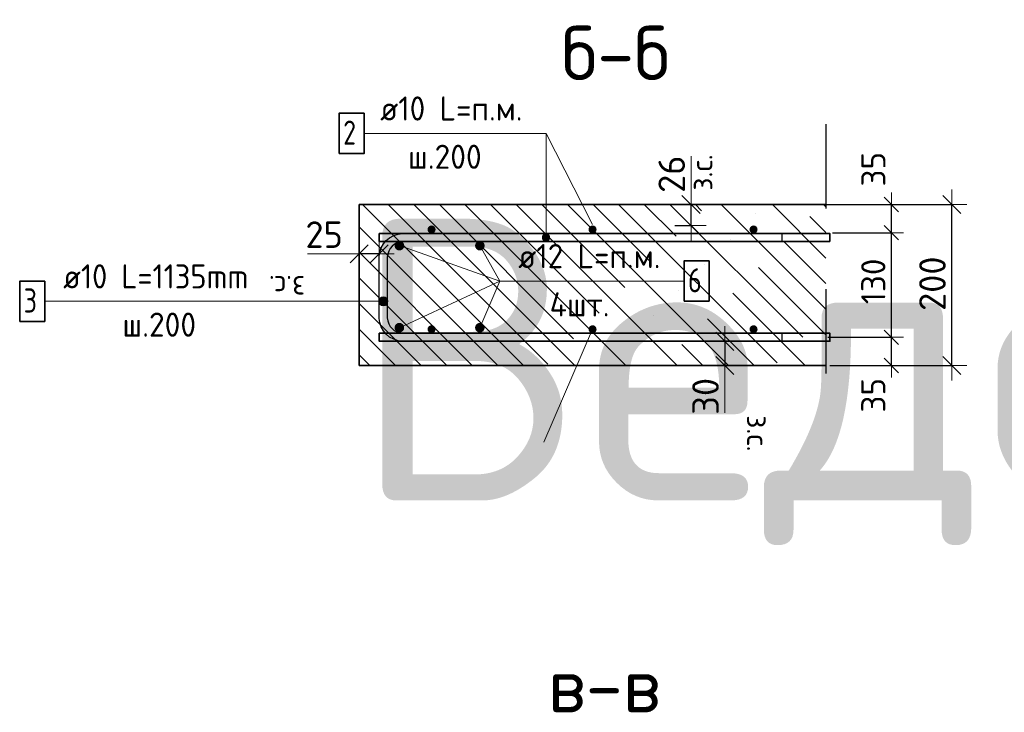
# Model space of a CAD drawing. Header units: metres. Extents: x -38 to 88, y -15 to 19.
# Tile 27 of 41: x 71.741 to 72.964, y 6.911 to 7.772. Entities that reach past the tile are written whole.
import ezdxf

# ---------------------------------------------------------------- set-up
doc = ezdxf.new("R2010")
doc.units = ezdxf.units.M
doc.header["$PDMODE"] = 65
doc.linetypes.add('______4', pattern=[0.135, 0.105, -0.03])
for name, color, linetype, lineweight in [('XR$4$Арм. стержнями верхней зоны', 180, 'Continuous', 35), ('XR$4$Арм. стержнями нижней зоны', 180, 'Continuous', 35), ('XR$4$Арм.стержн. Арматура края', 96, 'Continuous', 35), ('XR$4$Арм.стержн. Доп. арматура', 180, 'Continuous', 35), ('XR$4$Размерная линия (1)', 7, 'Continuous', 13), ('XR$4$Размерная линия_ общее', 7, 'Continuous', 13)]:
    doc.layers.add(name, color=color, linetype=linetype, lineweight=lineweight)
doc.styles.add('ISOCPEUR', font='txt')
doc.dimstyles.new('DIMSTYLE_15', dxfattribs={"dimtxt": 0.03, "dimasz": 0.03, "dimexe": 0, "dimexo": 0, "dimgap": 0.015, "dimtad": 2, "dimdec": 0, "dimlfac": 1000, "dimrnd": 1, "dimzin": 12, "dimdsep": 46, "dimtxsty": 'ISOCPEUR', "dimblk1": 'ALL_ML_STRICH', "dimblk2": 'ALL_ML_STRICH', "dimsah": 1, "dimcen": 0, "dimclrd": 7, "dimclre": 256, "dimclrt": 7, "dimadec": 0, "dimazin": 0, "dimtfac": 1, "dimtdec": 0, "dimtix": 1, "dimtmove": 2, "dimatfit": 3, "dimfxl": 0, "dimtvp": 1.2, "dimtzin": 0, "dimlwd": 0, "dimlwe": -3, "dimarcsym": 0})
doc.dimstyles.new('DIMSTYLE_17', dxfattribs={"dimtxt": 0.033, "dimasz": 0.0375, "dimexe": 0, "dimexo": 0, "dimgap": 0.0165, "dimtad": 2, "dimdec": 0, "dimlfac": 1000, "dimrnd": 1, "dimzin": 12, "dimdsep": 46, "dimtxsty": 'ISOCPEUR', "dimblk1": 'ALL_ML_STRICH', "dimblk2": 'ALL_ML_STRICH', "dimsah": 1, "dimcen": 0, "dimclrd": 7, "dimclre": 256, "dimclrt": 7, "dimadec": 0, "dimazin": 0, "dimtfac": 1, "dimtdec": 0, "dimtix": 1, "dimtmove": 2, "dimatfit": 3, "dimfxl": 0, "dimtvp": 1.2, "dimtzin": 0, "dimlwd": 0, "dimlwe": -3, "dimarcsym": 0})
doc.dimstyles.new('DIMSTYLE_18', dxfattribs={"dimtxt": 0.03, "dimasz": 0.03, "dimexe": 0, "dimexo": 0, "dimgap": 0.015, "dimtad": 2, "dimdec": 0, "dimlfac": 1000, "dimrnd": 1, "dimzin": 12, "dimdsep": 46, "dimtxsty": 'ISOCPEUR', "dimblk1": 'ALL_ML_STRICH', "dimblk2": 'ALL_ML_STRICH', "dimsah": 1, "dimcen": 0, "dimclrd": 7, "dimclre": 256, "dimclrt": 7, "dimadec": 0, "dimazin": 0, "dimtfac": 1, "dimtdec": 0, "dimtix": 1, "dimtmove": 2, "dimatfit": 3, "dimfxl": 0, "dimtzin": 0, "dimlwd": 0, "dimlwe": -3, "dimarcsym": 0})
doc.dimstyles.new('DIMSTYLE_7', dxfattribs={"dimtxt": 0.033, "dimasz": 0.0375, "dimexe": 0, "dimexo": 0, "dimgap": 0.0165, "dimtad": 2, "dimdec": 0, "dimlfac": 1000, "dimrnd": 1, "dimzin": 12, "dimdsep": 46, "dimtxsty": 'ISOCPEUR', "dimblk1": 'ALL_ML_STRICH', "dimblk2": 'ALL_ML_STRICH', "dimsah": 1, "dimcen": 0, "dimclrd": 7, "dimclre": 256, "dimclrt": 7, "dimadec": 0, "dimazin": 0, "dimtfac": 1, "dimtdec": 0, "dimtix": 1, "dimtmove": 2, "dimatfit": 3, "dimfxl": 0, "dimtzin": 0, "dimlwd": 0, "dimlwe": -3, "dimarcsym": 0})

# ---------------------------------------------------------------- blocks, each defined once
blk = doc.blocks.new('ALL_ML_STRICH')
at = {"color": 0, "linetype": 'ByBlock', "lineweight": -2}
for p, q in [((0, -0.5), (0, 0.5)), ((-1, 0), (0.5, 0)), ((-0.3, -0.3), (0.3, 0.3))]:
    blk.add_line(p, q, dxfattribs=at)
blk = doc.blocks.new('*D90')
at = {"layer": 'DEFPOINTS', "color": 7, "linetype": 'Continuous', "lineweight": 13, "transparency": 33554687}
for p in [(72.7273, 7.5419), (72.7273, 7.3419), (72.8988, 7.3419)]:
    blk.add_point(p, dxfattribs=at)
at = {"layer": 'XR$4$Размерная линия_ общее', "color": 253, "linetype": 'Continuous', "lineweight": -2, "true_color": 0xa0a0a0, "transparency": 33554687}
for p, q in [((72.7473, 7.5419), (72.8988, 7.5419)), ((72.7473, 7.3419), (72.8988, 7.3419))]:
    blk.add_line(p, q, dxfattribs=at)
at = {"layer": 'XR$4$Размерная линия_ общее', "color": 7, "linetype": 'Continuous', "lineweight": -2, "transparency": 33554687}
blk.add_line((72.8988, 7.3419), (72.8988, 7.5419), dxfattribs=at)
at = {"layer": 'XR$4$Размерная линия_ общее', "color": 7, "linetype": 'Continuous', "lineweight": 13, "transparency": 33554687, "xscale": 0.0375, "yscale": 0.0375, "zscale": 0.0375}
for p, rotation in [((72.8988, 7.5419), 90), ((72.8988, 7.3419), 270)]:
    blk.add_blockref('ALL_ML_STRICH', p, dxfattribs=dict(at, rotation=rotation))
at = {"layer": 'XR$4$Размерная линия_ общее', "color": 7, "linetype": 'Continuous', "lineweight": 13, "transparency": 33554687, "insert": (72.8748, 7.4435), "char_height": 0.033, "width": 0.099, "attachment_point": 5, "rotation": 90, "style": 'ISOCPEUR'}
blk.add_mtext('\\A1;{200}', dxfattribs=at)
blk = doc.blocks.new('*D91')
at = {"layer": 'DEFPOINTS', "color": 7, "linetype": 'Continuous', "lineweight": 13, "transparency": 33554687}
for p in [(72.7247, 7.3769), (72.744, 7.3419), (72.8238, 7.3419)]:
    blk.add_point(p, dxfattribs=at)
at = {"layer": 'XR$4$Размерная линия (1)', "color": 9, "linetype": 'Continuous', "lineweight": -2, "true_color": 0xc7c7c7, "transparency": 33554687}
for p, q in [((72.7447, 7.3769), (72.8238, 7.3769)), ((72.764, 7.3419), (72.8238, 7.3419))]:
    blk.add_line(p, q, dxfattribs=at)
at = {"layer": 'XR$4$Размерная линия (1)', "color": 7, "linetype": 'Continuous', "lineweight": -2, "transparency": 33554687}
blk.add_line((72.8238, 7.3419), (72.8238, 7.3769), dxfattribs=at)
at = {"layer": 'XR$4$Размерная линия (1)', "color": 7, "linetype": 'Continuous', "lineweight": 13, "transparency": 33554687, "xscale": 0.03, "yscale": 0.03, "zscale": 0.03}
for p, rotation in [((72.8238, 7.3769), 90), ((72.8238, 7.3419), 270)]:
    blk.add_blockref('ALL_ML_STRICH', p, dxfattribs=dict(at, rotation=rotation))
at = {"layer": 'XR$4$Размерная линия (1)', "color": 7, "linetype": 'Continuous', "lineweight": 13, "transparency": 33554687, "insert": (72.8013, 7.3048), "char_height": 0.03, "width": 0.06, "attachment_point": 5, "rotation": 90, "style": 'ISOCPEUR'}
blk.add_mtext('\\A1;{35}', dxfattribs=at)
blk = doc.blocks.new('*D92')
at = {"layer": 'DEFPOINTS', "color": 7, "linetype": 'Continuous', "lineweight": 13, "transparency": 33554687}
for p in [(72.7307, 7.5069), (72.7247, 7.3769), (72.8238, 7.3769)]:
    blk.add_point(p, dxfattribs=at)
at = {"layer": 'XR$4$Размерная линия (1)', "color": 9, "linetype": 'Continuous', "lineweight": -2, "true_color": 0xc7c7c7, "transparency": 33554687}
for p, q in [((72.7507, 7.5069), (72.8238, 7.5069)), ((72.7447, 7.3769), (72.8238, 7.3769))]:
    blk.add_line(p, q, dxfattribs=at)
at = {"layer": 'XR$4$Размерная линия (1)', "color": 7, "linetype": 'Continuous', "lineweight": -2, "transparency": 33554687}
blk.add_line((72.8238, 7.3769), (72.8238, 7.5069), dxfattribs=at)
at = {"layer": 'XR$4$Размерная линия (1)', "color": 7, "linetype": 'Continuous', "lineweight": 13, "transparency": 33554687, "xscale": 0.03, "yscale": 0.03, "zscale": 0.03}
for p, rotation in [((72.8238, 7.5069), 90), ((72.8238, 7.3769), 270)]:
    blk.add_blockref('ALL_ML_STRICH', p, dxfattribs=dict(at, rotation=rotation))
at = {"layer": 'XR$4$Размерная линия (1)', "color": 7, "linetype": 'Continuous', "lineweight": 13, "transparency": 33554687, "insert": (72.8013, 7.4464), "char_height": 0.03, "width": 0.09, "attachment_point": 5, "rotation": 90, "style": 'ISOCPEUR'}
blk.add_mtext('\\A1;{130}', dxfattribs=at)
blk = doc.blocks.new('*D93')
at = {"layer": 'DEFPOINTS', "color": 7, "linetype": 'Continuous', "lineweight": 13, "transparency": 33554687}
for p in [(72.7203, 7.5419), (72.7307, 7.5069), (72.8238, 7.5069)]:
    blk.add_point(p, dxfattribs=at)
at = {"layer": 'XR$4$Размерная линия (1)', "color": 9, "linetype": 'Continuous', "lineweight": -2, "true_color": 0xc7c7c7, "transparency": 33554687}
for p, q in [((72.7403, 7.5419), (72.8238, 7.5419)), ((72.7507, 7.5069), (72.8238, 7.5069))]:
    blk.add_line(p, q, dxfattribs=at)
at = {"layer": 'XR$4$Размерная линия (1)', "color": 7, "linetype": 'Continuous', "lineweight": -2, "transparency": 33554687}
blk.add_line((72.8238, 7.5069), (72.8238, 7.5419), dxfattribs=at)
at = {"layer": 'XR$4$Размерная линия (1)', "color": 7, "linetype": 'Continuous', "lineweight": 13, "transparency": 33554687, "xscale": 0.03, "yscale": 0.03, "zscale": 0.03}
for p, rotation in [((72.8238, 7.5419), 90), ((72.8238, 7.5069), 270)]:
    blk.add_blockref('ALL_ML_STRICH', p, dxfattribs=dict(at, rotation=rotation))
at = {"layer": 'XR$4$Размерная линия (1)', "color": 7, "linetype": 'Continuous', "lineweight": 13, "transparency": 33554687, "insert": (72.8014, 7.5858), "char_height": 0.03, "width": 0.06, "attachment_point": 5, "rotation": 90, "style": 'ISOCPEUR'}
blk.add_mtext('\\A1;{35}', dxfattribs=at)
blk = doc.blocks.new('*D94')
at = {"layer": 'DEFPOINTS', "color": 7, "linetype": 'Continuous', "lineweight": 13, "transparency": 33554687}
for p in [(72.5769, 7.3719), (72.6169, 7.3719), (72.5769, 7.3419)]:
    blk.add_point(p, dxfattribs=at)
at = {"layer": 'XR$4$Размерная линия_ общее', "color": 253, "linetype": 'Continuous', "lineweight": -2, "true_color": 0xa0a0a0, "transparency": 33554687}
for p, q in [((72.5969, 7.3719), (72.6169, 7.3719)), ((72.5969, 7.3419), (72.6169, 7.3419))]:
    blk.add_line(p, q, dxfattribs=at)
at = {"layer": 'XR$4$Размерная линия_ общее', "color": 7, "linetype": 'Continuous', "lineweight": -2, "transparency": 33554687}
blk.add_line((72.6169, 7.3719), (72.6169, 7.3419), dxfattribs=at)
at = {"layer": 'XR$4$Размерная линия_ общее', "color": 7, "linetype": 'Continuous', "lineweight": 13, "transparency": 33554687, "xscale": 0.0375, "yscale": 0.0375, "zscale": 0.0375}
for p, rotation in [((72.6169, 7.3719), 90), ((72.6169, 7.3419), 270)]:
    blk.add_blockref('ALL_ML_STRICH', p, dxfattribs=dict(at, rotation=rotation))
at = {"layer": 'XR$4$Размерная линия_ общее', "color": 7, "linetype": 'Continuous', "lineweight": 13, "transparency": 33554687, "insert": (72.5929, 7.3035), "char_height": 0.033, "width": 0.066, "attachment_point": 5, "rotation": 90, "style": 'ISOCPEUR'}
blk.add_mtext('\\A1;{30}', dxfattribs=at)
at = {"layer": 'XR$4$Размерная линия_ общее', "color": 7, "linetype": 'Continuous', "lineweight": 13, "transparency": 33554687, "insert": (72.6714, 7.28), "char_height": 0.027, "width": 0.00135, "attachment_point": 1, "rotation": 270, "line_spacing_factor": 0.60241, "style": 'ISOCPEUR'}
blk.add_mtext('з.с.', dxfattribs=at)
blk = doc.blocks.new('*D95')
at = {"layer": 'DEFPOINTS', "color": 7, "linetype": 'Continuous', "lineweight": 13, "transparency": 33554687}
for p in [(72.1875, 7.4805), (72.1625, 7.4405), (72.1875, 7.4455)]:
    blk.add_point(p, dxfattribs=at)
at = {"layer": 'XR$4$Размерная линия_ общее', "color": 253, "linetype": 'Continuous', "lineweight": -2, "true_color": 0xa0a0a0, "transparency": 33554687}
for p, q in [((72.1625, 7.4605), (72.1625, 7.4805)), ((72.1875, 7.4655), (72.1875, 7.4805))]:
    blk.add_line(p, q, dxfattribs=at)
at = {"layer": 'XR$4$Размерная линия_ общее', "color": 7, "linetype": 'Continuous', "lineweight": -2, "transparency": 33554687}
blk.add_line((72.1875, 7.4805), (72.1625, 7.4805), dxfattribs=at)
at = {"layer": 'XR$4$Размерная линия_ общее', "color": 7, "linetype": 'Continuous', "lineweight": 13, "transparency": 33554687, "xscale": 0.0375, "yscale": 0.0375, "zscale": 0.0375}
for p, rotation in [((72.1625, 7.4805), 180), ((72.1875, 7.4805), 360)]:
    blk.add_blockref('ALL_ML_STRICH', p, dxfattribs=dict(at, rotation=rotation))
at = {"layer": 'XR$4$Размерная линия_ общее', "color": 7, "linetype": 'Continuous', "lineweight": 13, "transparency": 33554687, "insert": (72.1191, 7.5045), "char_height": 0.033, "width": 0.066, "attachment_point": 5, "style": 'ISOCPEUR'}
blk.add_mtext('\\A1;{25}', dxfattribs=at)
at = {"layer": 'XR$4$Размерная линия_ общее', "color": 7, "linetype": 'Continuous', "lineweight": 13, "transparency": 33554687, "insert": (72.0955, 7.4262), "char_height": 0.027, "width": 0.00135, "attachment_point": 1, "rotation": 180, "line_spacing_factor": 0.60241, "style": 'ISOCPEUR'}
blk.add_mtext('з.с.', dxfattribs=at)
blk = doc.blocks.new('*D234')
at = {"layer": 'DEFPOINTS', "color": 7, "linetype": 'Continuous', "lineweight": 13, "transparency": 33554687}
for p in [(72.5349, 7.5419), (72.5349, 7.5159), (72.5749, 7.5159)]:
    blk.add_point(p, dxfattribs=at)
at = {"layer": 'XR$4$Размерная линия_ общее', "color": 253, "linetype": 'Continuous', "lineweight": -2, "true_color": 0xa0a0a0, "transparency": 33554687}
for p, q in [((72.5549, 7.5419), (72.5749, 7.5419)), ((72.5549, 7.5159), (72.5749, 7.5159))]:
    blk.add_line(p, q, dxfattribs=at)
at = {"layer": 'XR$4$Размерная линия_ общее', "color": 7, "linetype": 'Continuous', "lineweight": -2, "transparency": 33554687}
blk.add_line((72.5749, 7.5159), (72.5749, 7.5419), dxfattribs=at)
at = {"layer": 'XR$4$Размерная линия_ общее', "color": 7, "linetype": 'Continuous', "lineweight": 13, "transparency": 33554687, "xscale": 0.0375, "yscale": 0.0375, "zscale": 0.0375}
for p, rotation in [((72.5749, 7.5419), 90), ((72.5749, 7.5159), 270)]:
    blk.add_blockref('ALL_ML_STRICH', p, dxfattribs=dict(at, rotation=rotation))
at = {"layer": 'XR$4$Размерная линия_ общее', "color": 7, "linetype": 'Continuous', "lineweight": 13, "transparency": 33554687, "insert": (72.5744, 7.5592), "char_height": 0.027, "width": 0.00135, "attachment_point": 1, "rotation": 90, "line_spacing_factor": 0.60241, "style": 'ISOCPEUR'}
blk.add_mtext('з.с.', dxfattribs=at)
at = {"layer": 'XR$4$Размерная линия_ общее', "color": 7, "linetype": 'Continuous', "lineweight": 13, "transparency": 33554687, "insert": (72.5509, 7.5796), "char_height": 0.033, "width": 0.066, "attachment_point": 5, "rotation": 90, "style": 'ISOCPEUR'}
blk.add_mtext('\\A1;{26}', dxfattribs=at)

msp = doc.modelspace()

# ---------------------------------------------------------------- hatches: boundary and pattern name
at = {"linetype": 'Continuous', "lineweight": 13, "transparency": 33554687}
h = msp.add_hatch(dxfattribs=at)
h.set_pattern_fill('__________540', scale=0.015, style=0, pattern_type=2)
h.set_pattern_definition([(135, (0, 0), (-0.031819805, -0.031819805), [0.4, -0.05, 0, -0.05]), (135, (-0.01591, -0.01591), (-0.031819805, -0.031819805), [0.8, -0.1, 0.1, -0.1])])
h.paths.add_polyline_path([(72.1625, 7.5419), (72.1625, 7.3419), (72.7424, 7.3419), (72.7424, 7.5419)], flags=0)
at = {"layer": 'XR$4$Арм. стержнями верхней зоны', "linetype": 'Continuous', "lineweight": 35, "transparency": 33554687}
for points in [[(72.2575, 7.5109), (72.2572, 7.5128), (72.2561, 7.5144), (72.2545, 7.5155), (72.2525, 7.5159), (72.2506, 7.5155), (72.249, 7.5144), (72.2479, 7.5128), (72.2475, 7.5109), (72.2479, 7.509), (72.249, 7.5073), (72.2506, 7.5063), (72.2525, 7.5059), (72.2545, 7.5063), (72.2561, 7.5073), (72.2572, 7.509)], [(72.4575, 7.5109), (72.4572, 7.5128), (72.4561, 7.5144), (72.4545, 7.5155), (72.4525, 7.5159), (72.4506, 7.5155), (72.449, 7.5144), (72.4479, 7.5128), (72.4475, 7.5109), (72.4479, 7.509), (72.449, 7.5073), (72.4506, 7.5063), (72.4525, 7.5059), (72.4545, 7.5063), (72.4561, 7.5073), (72.4572, 7.509)], [(72.6575, 7.5109), (72.6572, 7.5128), (72.6561, 7.5144), (72.6545, 7.5155), (72.6525, 7.5159), (72.6506, 7.5155), (72.649, 7.5144), (72.6479, 7.5128), (72.6475, 7.5109), (72.6479, 7.509), (72.649, 7.5073), (72.6506, 7.5063), (72.6525, 7.5059), (72.6545, 7.5063), (72.6561, 7.5073), (72.6572, 7.509)]]:
    msp.add_hatch(color=4, dxfattribs=at).paths.add_polyline_path(points)
at = {"layer": 'XR$4$Арм. стержнями верхней зоны', "linetype": 'Continuous', "lineweight": 13, "transparency": 33554687}
for points in [[(72.3986, 7.5031), (72.3908, 7.5031), (72.3902, 7.5009)], [(72.3986, 7.5031), (72.3902, 7.5009), (72.3992, 7.5009)], [(72.3992, 7.5009), (72.3902, 7.5009), (72.3908, 7.4986)], [(72.3969, 7.5047), (72.3924, 7.5047), (72.3908, 7.5031)], [(72.3969, 7.5047), (72.3908, 7.5031), (72.3986, 7.5031)], [(72.3992, 7.5009), (72.3908, 7.4986), (72.3986, 7.4986)], [(72.3986, 7.4986), (72.3908, 7.4986), (72.3924, 7.497)], [(72.3924, 7.5047), (72.3969, 7.5047), (72.3947, 7.5054)], [(72.3986, 7.4986), (72.3924, 7.497), (72.3969, 7.497)], [(72.3969, 7.497), (72.3924, 7.497), (72.3947, 7.4964)]]:
    msp.add_hatch(color=7, dxfattribs=at).paths.add_polyline_path(points)
at = {"layer": 'XR$4$Арм. стержнями нижней зоны', "linetype": 'Continuous', "lineweight": 35, "transparency": 33554687}
for points in [[(72.2575, 7.3869), (72.2572, 7.3888), (72.2561, 7.3904), (72.2545, 7.3915), (72.2525, 7.3919), (72.2506, 7.3915), (72.249, 7.3904), (72.2479, 7.3888), (72.2475, 7.3869), (72.2479, 7.385), (72.249, 7.3833), (72.2506, 7.3823), (72.2525, 7.3819), (72.2545, 7.3823), (72.2561, 7.3833), (72.2572, 7.385)], [(72.4575, 7.3869), (72.4572, 7.3888), (72.4561, 7.3904), (72.4545, 7.3915), (72.4525, 7.3919), (72.4506, 7.3915), (72.449, 7.3904), (72.4479, 7.3888), (72.4475, 7.3869), (72.4479, 7.385), (72.449, 7.3833), (72.4506, 7.3823), (72.4525, 7.3819), (72.4545, 7.3823), (72.4561, 7.3833), (72.4572, 7.385)], [(72.6575, 7.3869), (72.6572, 7.3888), (72.6561, 7.3904), (72.6545, 7.3915), (72.6525, 7.3919), (72.6506, 7.3915), (72.649, 7.3904), (72.6479, 7.3888), (72.6475, 7.3869), (72.6479, 7.385), (72.649, 7.3833), (72.6506, 7.3823), (72.6525, 7.3819), (72.6545, 7.3823), (72.6561, 7.3833), (72.6572, 7.385)]]:
    msp.add_hatch(color=4, dxfattribs=at).paths.add_polyline_path(points)
at = {"layer": 'XR$4$Арм.стержн. Арматура края', "linetype": 'Continuous', "lineweight": 13, "transparency": 33554687}
for points in [[(72.1877, 7.4244), (72.1897, 7.4168), (72.1897, 7.4265)], [(72.1897, 7.4265), (72.1925, 7.416), (72.1925, 7.4272)], [(72.1897, 7.4265), (72.1897, 7.4168), (72.1925, 7.416)], [(72.1925, 7.4272), (72.1925, 7.416), (72.1954, 7.4168)], [(72.1925, 7.4272), (72.1954, 7.4168), (72.1954, 7.4265)], [(72.1954, 7.4265), (72.1954, 7.4168), (72.1974, 7.4188)], [(72.1954, 7.4265), (72.1974, 7.4188), (72.1974, 7.4244)], [(72.1877, 7.4188), (72.1877, 7.4244), (72.1869, 7.4216)], [(72.1877, 7.4244), (72.1877, 7.4188), (72.1897, 7.4168)], [(72.1974, 7.4244), (72.1974, 7.4188), (72.1982, 7.4216)]]:
    msp.add_hatch(color=7, dxfattribs=at).paths.add_polyline_path(points)
at = {"layer": 'XR$4$Арм.стержн. Доп. арматура', "linetype": 'Continuous', "lineweight": 50, "transparency": 33554687}
for points in [[(72.2185, 7.4908), (72.2181, 7.4931), (72.2168, 7.495), (72.2148, 7.4963), (72.2125, 7.4968), (72.2102, 7.4963), (72.2083, 7.495), (72.207, 7.4931), (72.2065, 7.4908), (72.207, 7.4885), (72.2083, 7.4865), (72.2102, 7.4852), (72.2125, 7.4848), (72.2148, 7.4852), (72.2168, 7.4865), (72.2181, 7.4885)], [(72.3185, 7.4908), (72.3181, 7.4931), (72.3168, 7.495), (72.3148, 7.4963), (72.3125, 7.4968), (72.3102, 7.4963), (72.3083, 7.495), (72.307, 7.4931), (72.3065, 7.4908), (72.307, 7.4885), (72.3083, 7.4865), (72.3102, 7.4852), (72.3125, 7.4848), (72.3148, 7.4852), (72.3168, 7.4865), (72.3181, 7.4885)], [(72.2185, 7.3888), (72.2181, 7.3911), (72.2168, 7.3931), (72.2148, 7.3944), (72.2125, 7.3948), (72.2102, 7.3944), (72.2083, 7.3931), (72.207, 7.3911), (72.2065, 7.3888), (72.207, 7.3865), (72.2083, 7.3846), (72.2102, 7.3833), (72.2125, 7.3828), (72.2148, 7.3833), (72.2168, 7.3846), (72.2181, 7.3865)], [(72.3185, 7.3888), (72.3181, 7.3911), (72.3168, 7.3931), (72.3148, 7.3944), (72.3125, 7.3948), (72.3102, 7.3944), (72.3083, 7.3931), (72.307, 7.3911), (72.3065, 7.3888), (72.307, 7.3865), (72.3083, 7.3846), (72.3102, 7.3833), (72.3125, 7.3828), (72.3148, 7.3833), (72.3168, 7.3846), (72.3181, 7.3865)]]:
    msp.add_hatch(color=34, dxfattribs=at).paths.add_polyline_path(points)

# ---------------------------------------------------------------- linework, layer by layer
at = {"color": 7, "linetype": '______4', "lineweight": 25, "transparency": 33554687}
msp.add_line((72.7424, 7.6419), (72.7424, 7.2419), dxfattribs=at)
at = {"color": 7, "linetype": 'Continuous', "lineweight": 13, "transparency": 33554687}
for p, q in [((72.4525, 7.5169), (72.3947, 7.6303)), ((72.5749, 7.5419), (72.5749, 7.6019)), ((72.1625, 7.4805), (72.0985, 7.4805)), ((72.4525, 7.3869), (72.3918, 7.2464)), ((72.6169, 7.3419), (72.6169, 7.2829))]:
    msp.add_line(p, q, dxfattribs=at)
at = {"color": 7, "linetype": 'Continuous', "lineweight": 35, "transparency": 33554687}
for p, q in [((72.1625, 7.5419), (72.1625, 7.3419)), ((72.7424, 7.5419), (72.1625, 7.5419)), ((72.1625, 7.3419), (72.7424, 7.3419))]:
    msp.add_line(p, q, dxfattribs=at)
at = {"layer": 'XR$4$Арм. стержнями верхней зоны', "color": 7, "linetype": 'Continuous', "lineweight": 13, "transparency": 33554687}
for p, q in [((72.1687, 7.6303), (72.3947, 7.6303)), ((72.3947, 7.6303), (72.3947, 7.5009)), ((72.3902, 7.5009), (72.3902, 7.5009)), ((72.3947, 7.5054), (72.3947, 7.5054)), ((72.3992, 7.5009), (72.3992, 7.5009)), ((72.3947, 7.4964), (72.3947, 7.4964))]:
    msp.add_line(p, q, dxfattribs=at)
at = {"layer": 'XR$4$Арм. стержнями верхней зоны', "color": 7, "linetype": 'Continuous', "lineweight": 35, "transparency": 33554687}
msp.add_lwpolyline([(72.1377, 7.6053), (72.1687, 7.6053), (72.1687, 7.6553), (72.1377, 7.6553), (72.1377, 7.6053)], dxfattribs=at)
at = {"layer": 'XR$4$Арм. стержнями верхней зоны', "color": 4, "linetype": 'Continuous', "lineweight": 35, "transparency": 33554687}
msp.add_lwpolyline([(72.7474, 7.4959), (72.1875, 7.4959), (72.1875, 7.5059), (72.7474, 7.5059), (72.7474, 7.4959)], dxfattribs=at)
at = {"layer": 'XR$4$Арм. стержнями верхней зоны', "color": 7, "linetype": 'Continuous', "lineweight": 13, "transparency": 33554687}
msp.add_circle((72.3947, 7.5009), 0.0045, dxfattribs=at)
at = {"layer": 'XR$4$Арм. стержнями нижней зоны', "color": 4, "linetype": 'Continuous', "lineweight": 35, "transparency": 33554687}
msp.add_lwpolyline([(72.1875, 7.3819), (72.7474, 7.3819), (72.7474, 7.3719), (72.1875, 7.3719), (72.1875, 7.3819)], dxfattribs=at)
at = {"layer": 'XR$4$Арм.стержн. Арматура края', "color": 7, "linetype": 'Continuous', "lineweight": 13, "transparency": 33554687}
for p, q in [((72.1925, 7.4272), (72.1925, 7.4272)), ((71.7719, 7.4216), (72.0819, 7.4216)), ((72.0819, 7.4216), (72.1925, 7.4216)), ((72.1869, 7.4216), (72.1869, 7.4216)), ((72.1925, 7.416), (72.1925, 7.416)), ((72.1982, 7.4216), (72.1982, 7.4216))]:
    msp.add_line(p, q, dxfattribs=at)
at = {"layer": 'XR$4$Арм.стержн. Арматура края', "color": 4, "linetype": 'Continuous', "lineweight": 25, "transparency": 33554687}
msp.add_lwpolyline([(72.6875, 7.3719), (72.2161, 7.3719), (72.2109, 7.3726), (72.2055, 7.3744), (72.2004, 7.3772), (72.1963, 7.3806), (72.1929, 7.3848), (72.1901, 7.3898), (72.1883, 7.3952), (72.1875, 7.4004), (72.1875, 7.4773), (72.1883, 7.4825), (72.1901, 7.488), (72.1929, 7.493), (72.1963, 7.4971), (72.2004, 7.5006), (72.2055, 7.5034), (72.2109, 7.5052), (72.2161, 7.5059), (72.6875, 7.5059), (72.6875, 7.4959), (72.2168, 7.4959), (72.2132, 7.4954), (72.2095, 7.4942), (72.2061, 7.4923), (72.2034, 7.49), (72.2011, 7.4873), (72.1993, 7.4839), (72.198, 7.4803), (72.1975, 7.4766), (72.1975, 7.4011), (72.198, 7.3975), (72.1993, 7.3938), (72.2011, 7.3905), (72.2034, 7.3877), (72.2061, 7.3855), (72.2095, 7.3836), (72.2132, 7.3824), (72.2168, 7.3819), (72.6875, 7.3819), (72.6875, 7.3719)], dxfattribs=at)
at = {"layer": 'XR$4$Арм.стержн. Арматура края', "color": 7, "linetype": 'Continuous', "lineweight": 35, "transparency": 33554687}
msp.add_lwpolyline([(71.7409, 7.3966), (71.7719, 7.3966), (71.7719, 7.4466), (71.7409, 7.4466), (71.7409, 7.3966)], dxfattribs=at)
at = {"layer": 'XR$4$Арм.стержн. Арматура края', "color": 7, "linetype": 'Continuous', "lineweight": 13, "transparency": 33554687}
msp.add_circle((72.1925, 7.4216), 0.00563, dxfattribs=at)
at = {"layer": 'XR$4$Арм.стержн. Доп. арматура', "color": 7, "linetype": 'Continuous', "lineweight": 13, "transparency": 33554687}
for q in [(72.2125, 7.4908), (72.3125, 7.4908), (72.2125, 7.3888), (72.3125, 7.3888), (72.5662, 7.4468)]:
    msp.add_line((72.3372, 7.4468), q, dxfattribs=at)
at = {"layer": 'XR$4$Арм.стержн. Доп. арматура', "color": 7, "linetype": 'Continuous', "lineweight": 35, "transparency": 33554687}
msp.add_lwpolyline([(72.5662, 7.4218), (72.5972, 7.4218), (72.5972, 7.4718), (72.5662, 7.4718), (72.5662, 7.4218)], dxfattribs=at)

# ---------------------------------------------------------------- texts
at = {"color": 7, "linetype": 'Continuous', "lineweight": 50, "transparency": 33554687, "char_height": 0.0675, "width": 0.172565, "attachment_point": 5, "style": 'ISOCPEUR'}
for s, insert in [('\\A1;{\\fISOCPEUR|i0|b0;\\H0.067500;\\W1.000000;\\C7;б-б}\\P', (72.4813, 7.7303)), ('\\A1;{\\fISOCPEUR|i0|b0;\\H0.067500;\\W1.000000;\\C7;в-в}\\P', (72.4671, 6.9445))]:
    msp.add_mtext(s, dxfattribs=dict(at, insert=insert))
at = {"color": 7, "linetype": 'Continuous', "lineweight": 35, "transparency": 33554687, "insert": (72.1539, 7.1185), "char_height": 0.35, "width": 4.509792, "attachment_point": 7, "style": 'ISOCPEUR'}
msp.add_mtext('\\W0.98;Ведомость деталей', dxfattribs=at)
at = {"layer": 'XR$4$Арм. стержнями верхней зоны', "color": 7, "linetype": 'Continuous', "lineweight": 25, "transparency": 33554687, "char_height": 0.03, "attachment_point": 7, "style": 'ISOCPEUR'}
for s, insert, width in [('\\W0.94;ø10 L=п.м.', (72.1887, 7.6463), 0.199983), ('\\W0.78;2', (72.1427, 7.6163), 0.032641), ('\\W0.95;ш.200 ', (72.2232, 7.5863), 0.1312)]:
    msp.add_mtext(s, dxfattribs=dict(at, insert=insert, width=width))
at = {"layer": 'XR$4$Арм.стержн. Арматура края', "color": 7, "linetype": 'Continuous', "lineweight": 25, "transparency": 33554687, "char_height": 0.03, "attachment_point": 7, "style": 'ISOCPEUR'}
for s, insert, width in [('\\W0.92;ø10 L=1135mm ', (71.7949, 7.4376), 0.280669), ('\\W0.78;3', (71.7459, 7.4076), 0.032641), ('\\W0.95;ш.200 ', (71.8684, 7.3776), 0.1312)]:
    msp.add_mtext(s, dxfattribs=dict(at, insert=insert, width=width))
at = {"layer": 'XR$4$Арм.стержн. Доп. арматура', "color": 7, "linetype": 'Continuous', "lineweight": 25, "transparency": 33554687, "char_height": 0.03, "attachment_point": 7, "style": 'ISOCPEUR'}
for s, insert, width in [('\\W0.94;ø12 L=п.м.', (72.3602, 7.4628), 0.199983), ('\\W0.78;6', (72.5712, 7.4328), 0.032641), ('\\W0.95;4шт. ', (72.3992, 7.4028), 0.119158)]:
    msp.add_mtext(s, dxfattribs=dict(at, insert=insert, width=width))

# ---------------------------------------------------------------- dimensions: what is measured, and where the dimension line sits
at = {"layer": 'XR$4$Размерная линия (1)', "color": 7, "linetype": 'Continuous', "lineweight": 13, "transparency": 33554687}
for base, p1, p2, dimstyle, picture, middle in [((72.8238, 7.5419), (72.7507, 7.5069), (72.7403, 7.5419), 'DIMSTYLE_15', '*D93', (72.8014, 7.5858)), ((72.8238, 7.5069), (72.7447, 7.3769), (72.7507, 7.5069), 'DIMSTYLE_18', '*D92', (72.8013, 7.4464)), ((72.8238, 7.3769), (72.764, 7.3419), (72.7447, 7.3769), 'DIMSTYLE_15', '*D91', (72.8013, 7.3048))]:
    dim = msp.add_linear_dim(base=base, p1=p1, p2=p2, angle=90, dimstyle=dimstyle, override={"dimpost": '<>', "dimclrd": 7, "dimclre": 9, "dimclrt": 7, "dimlwd": 0, "dimlwe": 65533}, dxfattribs=at)
    dim.commit()
    dim.dimension.update_dxf_attribs({"geometry": picture, "text_midpoint": middle, "dimtype": 160})
at = {"layer": 'XR$4$Размерная линия_ общее', "color": 7, "linetype": 'Continuous', "lineweight": 13, "transparency": 33554687}
for base, p1, p2, angle, picture, middle in [((72.5749, 7.5419), (72.5549, 7.5159), (72.5549, 7.5419), 90, '*D234', (72.5509, 7.5796)), ((72.1625, 7.4805), (72.1875, 7.4655), (72.1625, 7.4605), 180, '*D95', (72.1191, 7.5045)), ((72.6169, 7.3419), (72.5969, 7.3719), (72.5969, 7.3419), 270, '*D94', (72.5929, 7.3035))]:
    dim = msp.add_linear_dim(base=base, p1=p1, p2=p2, angle=angle, text='<>\\Xз.с.', dimstyle='DIMSTYLE_17', override={"dimpost": '<>', "dimclrd": 7, "dimclre": 253, "dimclrt": 7, "dimlwd": 0, "dimlwe": 65533}, dxfattribs=at)
    dim.commit()
    dim.dimension.update_dxf_attribs({"geometry": picture, "text_midpoint": middle, "dimtype": 160})
dim = msp.add_linear_dim(base=(72.8988, 7.5419), p1=(72.7473, 7.3419), p2=(72.7473, 7.5419), angle=90, dimstyle='DIMSTYLE_7', override={"dimpost": '<>', "dimclrd": 7, "dimclre": 253, "dimclrt": 7, "dimlwd": 0, "dimlwe": 65533}, dxfattribs=at)
dim.commit()
dim.dimension.update_dxf_attribs({"geometry": '*D90', "text_midpoint": (72.8748, 7.4435), "dimtype": 160})

doc.saveas('drawing.dxf')
